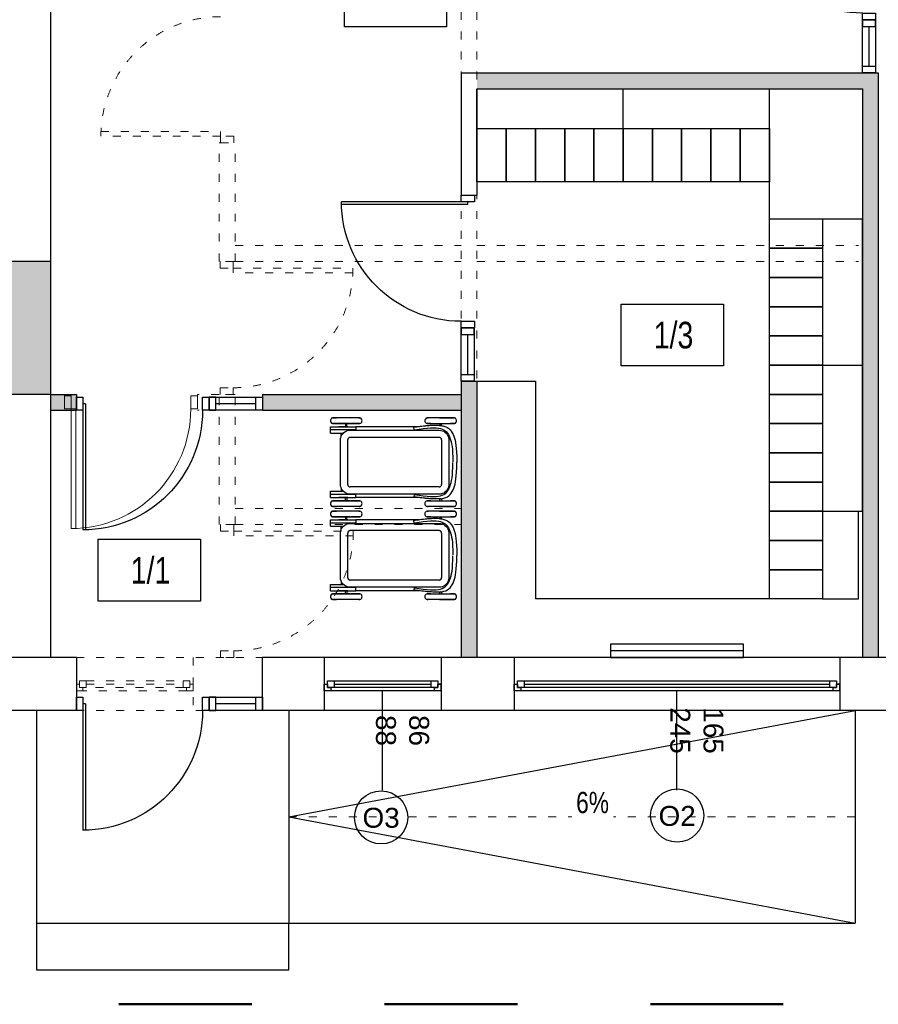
# Model space of a CAD drawing. Header units: millimetres. Extents: x 3698380 to 4312681, y 939872 to 1104488.
# Tile 28 of 93: x 3970644 to 3977105, y 969465 to 976876. Entities that reach past the tile are written whole.
import ezdxf
from ezdxf.enums import TextEntityAlignment as Align

# ---------------------------------------------------------------- set-up
doc = ezdxf.new("R2010")
doc.units = ezdxf.units.MM
doc.header["$LTSCALE"] = 10
doc.linetypes.add('1', pattern=[2, 1, -1])
doc.linetypes.add('ACAD_ISO03W100', pattern=[30, 12, -18])
doc.layers.add('0 20 cienka', color=8, linetype='Continuous', lineweight=20)
doc.layers.add('HVAC_zakres_opracowania', color=1, linetype='1', lineweight=50)
for name, color, linetype in [('_wytyczne ele', 6, 'Continuous'), ('A_bloki', 252, 'Continuous'), ('A_kreskowanie', 8, 'Continuous'), ('A_opis', 6, 'Continuous'), ('A_opis_pom', 3, 'Continuous'), ('A_sc_istn', 252, 'Continuous'), ('A_sc_proj', 2, 'Continuous'), ('A_stolarka', 252, 'Continuous'), ('A_wymiary', 1, 'Continuous')]:
    doc.layers.add(name, color=color, linetype=linetype)
doc.styles.get("Standard").update_dxf_attribs({"font": 'arial.ttf'})
doc.styles.add('Strzałki', font='ic-isocp.shx', dxfattribs={"width": 0.8})
doc.linetypes.add('TRACKS', pattern='A,0.15,[130,ltypeshp.shx,S=0.25,R=0,X=0,Y=0],0.15', length=0.3)

# ---------------------------------------------------------------- blocks, each defined once
blk = doc.blocks.new('*U462')
at = {"color": 252}
for p, q in [((-95, 20), (-100, 20)), ((-100, 15), (-97.5, 15)), ((-97.5, 15), (-97.5, 17.5)), ((-97.5, 17.5), (-95, 17.5)), ((-92.5, 17.5), (-97.5, 17.5)), ((-97.5, 17.5), (-97.5, 12.5)), ((-95, 17.5), (-95, 20)), ((140, 20), (-95, 20)), ((-92.5, 12.5), (-92.5, 17.5)), ((137.5, 17.5), (-92.5, 17.5)), ((-92.5, 15), (137.5, 15)), ((142.5, 17.5), (137.5, 17.5)), ((137.5, 17.5), (137.5, 12.5)), ((145, 20), (140, 20)), ((140, 20), (140, 17.5)), ((140, 17.5), (142.5, 17.5)), ((142.5, 17.5), (142.5, 15)), ((142.5, 12.5), (142.5, 17.5)), ((142.5, 15), (145, 15)), ((-97.5, 12.5), (-92.5, 12.5)), ((-92.5, 12.5), (137.5, 12.5)), ((-92.5, 12.5), (137.5, 12.5)), ((137.5, 12.5), (142.5, 12.5))]:
    blk.add_line(p, q, dxfattribs=at)
for points in [[(-100, 20), (-100, 15), (-97.5, 15)], [(145, 20), (145, 14.99), (142.5, 15)]]:
    blk.add_lwpolyline(points, dxfattribs=at)
blk = doc.blocks.new('*U338')
at = {"color": 252}
blk.add_lwpolyline([(75, 0), (0, 0)], dxfattribs=at)
for tag, p in [('S', (30, 5)), ('H', (30, -20))]:
    blk.add_attdef(tag, text='', height=15, dxfattribs=at).set_placement(p, align=Align.CENTER)
blk = doc.blocks.new('*U463')
at = {"color": 252}
for p, q in [((-16.5, 20), (-21.5, 20)), ((-21.5, 15), (-19, 15)), ((-19, 15), (-19, 17.5)), ((-19, 17.5), (-16.5, 17.5)), ((-14, 17.5), (-19, 17.5)), ((-19, 17.5), (-19, 12.5)), ((-16.5, 17.5), (-16.5, 20)), ((61.5, 20), (-16.5, 20)), ((-14, 12.5), (-14, 17.5)), ((59, 17.5), (-14, 17.5)), ((-14, 15), (59, 15)), ((64, 17.5), (59, 17.5)), ((59, 17.5), (59, 12.5)), ((66.5, 20), (61.5, 20)), ((61.5, 20), (61.5, 17.5)), ((61.5, 17.5), (64, 17.5)), ((64, 17.5), (64, 15)), ((64, 12.5), (64, 17.5)), ((64, 15), (66.5, 15)), ((-19, 12.5), (-14, 12.5)), ((-14, 12.5), (59, 12.5)), ((-14, 12.5), (59, 12.5)), ((59, 12.5), (64, 12.5))]:
    blk.add_line(p, q, dxfattribs=at)
for points in [[(-21.5, 20), (-21.5, 15), (-19, 15)], [(66.5, 20), (66.5, 15), (64, 15)]]:
    blk.add_lwpolyline(points, dxfattribs=at)
blk = doc.blocks.new('*U469')
at = {"color": 252}
for points in [[(35, 900), (35, 0), (0, 0), (0, 900)], [(-50, -100), (0, -100), (0, 0), (-50, 0)], [(950, 0), (950, -100), (900, -100), (900, 0)]]:
    blk.add_lwpolyline(points, close=True, dxfattribs=at)
blk.add_arc((0, 0), 900, 0, 90, dxfattribs=at)
blk = doc.blocks.new('jndf')
at = {"layer": 'A_stolarka', "ltscale": 2}
for p, q in [((6685.7, -1555593.7), (6685.7, -1556543.7)), ((6685.7, -1555593.7), (6705.7, -1555593.7)), ((6705.7, -1555593.7), (6705.7, -1556543.7))]:
    blk.add_line(p, q, dxfattribs=at)
for points in [[(5755.7, -1555643.7), (5805.7, -1555643.7), (5805.7, -1555543.7), (5755.7, -1555543.7)], [(6705.7, -1555643.7), (6755.7, -1555643.7), (6755.7, -1555543.7), (6705.7, -1555543.7)]]:
    blk.add_lwpolyline(points, close=True, dxfattribs=at)
blk.add_arc((6705.7, -1555643.7), 900, 180, 270, dxfattribs=at)
blk = doc.blocks.new('WÓZEK DZIECIĘCY - WÓZEK DZIECIĘCY-1322588-0 PARTER')
at = {"layer": 'A_bloki'}
for p, q in [((-0.38, 0), (0, 0)), ((0.38, 0), (0, 0)), ((-33.27, -1.81), (-33.27, -2.16)), ((-33.27, -13.04), (-33.27, -1.81)), ((-33.27, -2.16), (-33.27, -2.53)), ((-33.27, -2.53), (-33.27, -2.91)), ((-33.27, -2.91), (-33.27, -3.31)), ((-33.27, -3.31), (-33.27, -3.72)), ((-33.27, -3.72), (-33.27, -4.15)), ((-33.27, -4.15), (-33.27, -4.59)), ((-33.27, -4.59), (-33.27, -5.04)), ((-33.27, -5.04), (-33.27, -5.5)), ((-33.27, -5.5), (-33.27, -5.97)), ((-33.27, -5.97), (-33.27, -6.45)), ((-33.27, -6.45), (-33.27, -6.94)), ((-33.27, -6.94), (-33.27, -7.44)), ((-28.98, -1.81), (-28.98, -4.77)), ((-28.98, -2.03), (-28.98, -1.81)), ((-28.98, -2.39), (-28.98, -2.03)), ((-28.98, -2.77), (-28.98, -2.39)), ((-28.98, -3.16), (-28.98, -2.77)), ((-28.98, -3.57), (-28.98, -3.16)), ((-28.98, -3.99), (-28.98, -3.57)), ((-28.98, -4.43), (-28.98, -3.99)), ((-28.98, -4.87), (-28.98, -4.43)), ((-28.98, -5.33), (-28.98, -4.87)), ((-28.98, -5.8), (-28.98, -5.33)), ((-28.98, -6.46), (-28.98, -5.6)), ((-28.98, -6.28), (-28.98, -5.8)), ((-28.98, -6.76), (-28.98, -6.28)), ((-28.98, -7.26), (-28.98, -6.76)), ((-28.98, -7.76), (-28.98, -7.26)), ((-28.98, -18.56), (-28.98, -7.35)), ((-21.8, -7.98), (-20.88, -7.24)), ((-20.88, -7.24), (-19.86, -6.66)), ((-19.86, -6.66), (-18.76, -6.25)), ((-18.76, -6.25), (-16.81, -5.99)), ((-16.81, -5.99), (0, -5.99)), ((0, -5.99), (16.81, -5.99)), ((16.81, -5.99), (18.76, -6.25)), ((18.76, -6.25), (19.86, -6.66)), ((19.86, -6.66), (20.88, -7.24)), ((20.88, -7.24), (21.8, -7.98)), ((28.98, -1.81), (28.98, -4.77)), ((28.98, -2.03), (28.98, -1.81)), ((28.98, -2.39), (28.98, -2.03)), ((28.98, -2.77), (28.98, -2.39)), ((28.98, -3.16), (28.98, -2.77)), ((28.98, -3.57), (28.98, -3.16)), ((28.98, -3.99), (28.98, -3.57)), ((28.98, -4.43), (28.98, -3.99)), ((28.98, -4.87), (28.98, -4.43)), ((28.98, -5.33), (28.98, -4.87)), ((28.98, -5.8), (28.98, -5.33)), ((28.98, -6.46), (28.98, -5.6)), ((28.98, -6.28), (28.98, -5.8)), ((28.98, -6.76), (28.98, -6.28)), ((28.98, -7.26), (28.98, -6.76)), ((28.98, -7.76), (28.98, -7.26)), ((28.98, -18.56), (28.98, -7.35)), ((33.27, -1.81), (33.27, -2.16)), ((33.27, -13.04), (33.27, -1.81)), ((33.27, -2.16), (33.27, -2.53)), ((33.27, -2.53), (33.27, -2.91)), ((33.27, -2.91), (33.27, -3.31)), ((33.27, -3.31), (33.27, -3.72)), ((33.27, -3.72), (33.27, -4.15)), ((33.27, -4.15), (33.27, -4.59)), ((33.27, -4.59), (33.27, -5.04)), ((33.27, -5.04), (33.27, -5.5)), ((33.27, -5.5), (33.27, -5.97)), ((33.27, -5.97), (33.27, -6.45)), ((33.27, -6.45), (33.27, -6.94)), ((33.27, -6.94), (33.27, -7.44)), ((-33.27, -7.44), (-33.27, -7.95)), ((-33.27, -7.95), (-33.27, -8.46)), ((-33.27, -8.46), (-33.27, -8.98)), ((-33.27, -8.98), (-33.27, -9.51)), ((-33.27, -9.51), (-33.27, -10.04)), ((-33.27, -10.04), (-33.27, -10.57)), ((-33.27, -10.57), (-33.27, -11.1)), ((-33.27, -11.1), (-33.27, -11.64)), ((-33.27, -11.64), (-33.27, -12.17)), ((-33.27, -12.17), (-33.27, -12.71)), ((-33.27, -12.71), (-33.27, -13.24)), ((-33.27, -13.24), (-33.27, -13.78)), ((-33.27, -13.78), (-33.27, -14.31)), ((-33.27, -14.31), (-33.27, -14.84)), ((-28.98, -8.28), (-28.98, -7.76)), ((-28.98, -8.79), (-28.98, -8.28)), ((-28.98, -9.31), (-28.98, -8.79)), ((-28.98, -9.84), (-28.98, -9.31)), ((-28.98, -10.37), (-28.98, -9.84)), ((-28.98, -10.91), (-28.98, -10.37)), ((-28.98, -11.44), (-28.98, -10.91)), ((-28.98, -11.98), (-28.98, -11.44)), ((-28.98, -12.51), (-28.98, -11.98)), ((-28.98, -13.05), (-28.98, -12.51)), ((-28.98, -13.58), (-28.98, -13.05)), ((-28.98, -14.11), (-28.98, -13.58)), ((-28.98, -14.64), (-28.98, -14.11)), ((-28.98, -15.17), (-28.98, -14.64)), ((-27.43, -11.45), (-28.76, -11.45)), ((-28.76, -12.64), (-27.57, -12.64)), ((-24.06, -13.23), (-23.96, -12.06)), ((-24.06, -43.6), (-24.06, -13.23)), ((-23.96, -12.06), (-23.68, -10.92)), ((-23.68, -10.92), (-23.22, -9.84)), ((-23.22, -9.84), (-22.58, -8.85)), ((-22.58, -8.85), (-21.8, -7.98)), ((-18.59, -13.23), (-18.59, -80.23)), ((-16.81, -11.46), (0, -11.46)), ((0, -11.46), (16.81, -11.46)), ((18.59, -13.23), (18.59, -80.23)), ((21.8, -7.98), (22.58, -8.85)), ((22.58, -8.85), (23.22, -9.84)), ((23.22, -9.84), (23.68, -10.92)), ((23.68, -10.92), (23.96, -12.06)), ((23.96, -12.06), (24.06, -13.23)), ((24.06, -13.23), (24.06, -43.6)), ((27.43, -11.45), (28.76, -11.45)), ((28.76, -12.64), (27.57, -12.64)), ((28.98, -8.28), (28.98, -7.76)), ((28.98, -8.79), (28.98, -8.28)), ((28.98, -9.31), (28.98, -8.79)), ((28.98, -9.84), (28.98, -9.31)), ((28.98, -10.37), (28.98, -9.84)), ((28.98, -10.91), (28.98, -10.37)), ((28.98, -11.44), (28.98, -10.91)), ((28.98, -11.98), (28.98, -11.44)), ((28.98, -12.51), (28.98, -11.98)), ((28.98, -13.05), (28.98, -12.51)), ((28.98, -13.58), (28.98, -13.05)), ((28.98, -14.11), (28.98, -13.58)), ((28.98, -14.64), (28.98, -14.11)), ((28.98, -15.17), (28.98, -14.64)), ((33.27, -7.44), (33.27, -7.95)), ((33.27, -7.95), (33.27, -8.46)), ((33.27, -8.46), (33.27, -8.98)), ((33.27, -8.98), (33.27, -9.51)), ((33.27, -9.51), (33.27, -10.04)), ((33.27, -10.04), (33.27, -10.57)), ((33.27, -10.57), (33.27, -11.1)), ((33.27, -11.1), (33.27, -11.64)), ((33.27, -11.64), (33.27, -12.17)), ((33.27, -12.17), (33.27, -12.71)), ((33.27, -12.71), (33.27, -13.24)), ((33.27, -13.24), (33.27, -13.78)), ((33.27, -13.78), (33.27, -14.31)), ((33.27, -14.31), (33.27, -14.84)), ((-33.27, -14.84), (-33.27, -15.36)), ((-33.27, -15.36), (-33.27, -15.88)), ((-33.27, -15.88), (-33.27, -16.39)), ((-33.27, -15.89), (-33.27, -20.92)), ((-33.27, -16.39), (-33.27, -16.89)), ((-33.27, -16.89), (-33.27, -17.39)), ((-33.27, -17.39), (-33.27, -17.88)), ((-33.27, -17.88), (-33.27, -18.36)), ((-33.27, -18.36), (-33.27, -18.83)), ((-33.27, -18.83), (-33.27, -19.29)), ((-33.27, -19.29), (-33.27, -19.73)), ((-33.27, -19.73), (-33.27, -20.17)), ((-33.27, -20.17), (-33.27, -20.59)), ((-33.27, -20.59), (-33.27, -21)), ((-33.27, -21), (-33.27, -21.39)), ((-33.27, -21.39), (-33.27, -21.77)), ((-33.27, -22.36), (-33.27, -21.62)), ((-33.27, -21.77), (-33.27, -22.14)), ((-33.27, -22.14), (-33.27, -22.36)), ((-28.98, -15.69), (-28.98, -15.17)), ((-28.98, -16.2), (-28.98, -15.69)), ((-28.98, -16.71), (-28.98, -16.2)), ((-28.98, -17.21), (-28.98, -16.71)), ((-28.98, -17.7), (-28.98, -17.21)), ((-28.98, -18.18), (-28.98, -17.7)), ((-28.98, -18.66), (-28.98, -18.18)), ((-28.98, -19.12), (-28.98, -18.66)), ((-28.98, -19.57), (-28.98, -19.12)), ((-28.98, -19.39), (-28.98, -22.36)), ((-28.98, -20.01), (-28.98, -19.57)), ((-28.98, -20.44), (-28.98, -20.01)), ((-28.98, -20.85), (-28.98, -20.44)), ((-28.98, -21.25), (-28.98, -20.85)), ((-28.98, -21.64), (-28.98, -21.25)), ((-28.98, -22.01), (-28.98, -21.64)), ((-28.98, -22.36), (-28.98, -22.01)), ((28.98, -15.69), (28.98, -15.17)), ((28.98, -16.2), (28.98, -15.69)), ((28.98, -16.71), (28.98, -16.2)), ((28.98, -17.21), (28.98, -16.71)), ((28.98, -17.7), (28.98, -17.21)), ((28.98, -18.18), (28.98, -17.7)), ((28.98, -18.66), (28.98, -18.18)), ((28.98, -19.12), (28.98, -18.66)), ((28.98, -19.57), (28.98, -19.12)), ((28.98, -19.39), (28.98, -22.36)), ((28.98, -20.01), (28.98, -19.57)), ((28.98, -20.44), (28.98, -20.01)), ((28.98, -20.85), (28.98, -20.44)), ((28.98, -21.25), (28.98, -20.85)), ((28.98, -21.64), (28.98, -21.25)), ((28.98, -22.01), (28.98, -21.64)), ((28.98, -22.36), (28.98, -22.01)), ((33.27, -14.84), (33.27, -15.36)), ((33.27, -15.36), (33.27, -15.88)), ((33.27, -15.88), (33.27, -16.39)), ((33.27, -15.89), (33.27, -20.92)), ((33.27, -16.39), (33.27, -16.89)), ((33.27, -16.89), (33.27, -17.39)), ((33.27, -17.39), (33.27, -17.88)), ((33.27, -17.88), (33.27, -18.36)), ((33.27, -18.36), (33.27, -18.83)), ((33.27, -18.83), (33.27, -19.29)), ((33.27, -19.29), (33.27, -19.73)), ((33.27, -19.73), (33.27, -20.17)), ((33.27, -20.17), (33.27, -20.59)), ((33.27, -20.59), (33.27, -21)), ((33.27, -21), (33.27, -21.39)), ((33.27, -21.39), (33.27, -21.77)), ((33.27, -22.36), (33.27, -21.62)), ((33.27, -21.77), (33.27, -22.14)), ((33.27, -22.14), (33.27, -22.36)), ((-26.68, -28.03), (-26.68, -75.92)), ((26.68, -28.03), (26.68, -75.92)), ((-24.06, -31.98), (-26.68, -32.38)), ((24.06, -31.98), (26.68, -32.38)), ((-24.06, -80.23), (-24.06, -43.6)), ((24.06, -43.6), (24.06, -80.23)), ((-33.27, -72.89), (-33.27, -73.24)), ((-33.27, -73.63), (-33.27, -72.89)), ((-33.27, -73.24), (-33.27, -73.61)), ((-33.27, -73.61), (-33.27, -74)), ((-33.27, -74), (-33.27, -74.4)), ((-28.98, -72.89), (-28.98, -79.36)), ((-28.98, -73.11), (-28.98, -72.89)), ((-28.98, -73.47), (-28.98, -73.11)), ((-28.98, -73.85), (-28.98, -73.47)), ((-28.98, -74.25), (-28.98, -73.85)), ((28.98, -72.89), (28.98, -79.36)), ((28.98, -73.11), (28.98, -72.89)), ((28.98, -73.47), (28.98, -73.11)), ((28.98, -73.85), (28.98, -73.47)), ((28.98, -74.25), (28.98, -73.85)), ((33.27, -72.89), (33.27, -73.24)), ((33.27, -73.63), (33.27, -72.89)), ((33.27, -73.24), (33.27, -73.61)), ((33.27, -73.61), (33.27, -74)), ((33.27, -74), (33.27, -74.4)), ((-33.27, -74.33), (-33.27, -87.9)), ((-33.27, -74.4), (-33.27, -74.81)), ((-33.27, -74.81), (-33.27, -75.24)), ((-33.27, -75.24), (-33.27, -75.68)), ((-33.27, -75.68), (-33.27, -76.13)), ((-33.27, -76.13), (-33.27, -76.59)), ((-33.27, -76.59), (-33.27, -77.06)), ((-33.27, -77.06), (-33.27, -77.55)), ((-33.27, -77.55), (-33.27, -78.04)), ((-33.27, -78.04), (-33.27, -78.54)), ((-33.27, -78.54), (-33.27, -79.05)), ((-33.27, -79.05), (-33.27, -79.56)), ((-33.27, -79.56), (-33.27, -80.08)), ((-33.27, -80.08), (-33.27, -80.6)), ((-33.27, -80.6), (-33.27, -81.13)), ((-33.27, -81.13), (-33.27, -81.66)), ((-28.98, -74.66), (-28.98, -74.25)), ((-28.98, -75.08), (-28.98, -74.66)), ((-28.98, -75.51), (-28.98, -75.08)), ((-28.98, -75.96), (-28.98, -75.51)), ((-28.98, -76.42), (-28.98, -75.96)), ((-28.98, -76.89), (-28.98, -76.42)), ((-28.98, -77.37), (-28.98, -76.89)), ((-28.98, -77.86), (-28.98, -77.37)), ((-28.98, -78.35), (-28.98, -77.86)), ((-28.98, -78.86), (-28.98, -78.35)), ((-28.98, -79.37), (-28.98, -78.86)), ((-28.98, -79.89), (-28.98, -79.37)), ((-28.98, -80.41), (-28.98, -79.89)), ((-28.98, -80.29), (-28.98, -93.44)), ((-28.98, -80.94), (-28.98, -80.41)), ((-28.98, -81.47), (-28.98, -80.94)), ((-28.98, -82), (-28.98, -81.47)), ((-26.68, -75.92), (-24.32, -75.92)), ((-26.68, -81.85), (-26.68, -75.92)), ((-24.32, -75.92), (-24.32, -95.08)), ((-23.79, -82.19), (-24.06, -80.23)), ((24.06, -80.23), (23.79, -82.19)), ((24.32, -75.92), (24.32, -95.08)), ((26.68, -75.92), (24.32, -75.92)), ((26.68, -81.85), (26.68, -75.92)), ((28.98, -74.66), (28.98, -74.25)), ((28.98, -75.08), (28.98, -74.66)), ((28.98, -75.51), (28.98, -75.08)), ((28.98, -75.96), (28.98, -75.51)), ((28.98, -76.42), (28.98, -75.96)), ((28.98, -76.89), (28.98, -76.42)), ((28.98, -77.37), (28.98, -76.89)), ((28.98, -77.86), (28.98, -77.37)), ((28.98, -78.35), (28.98, -77.86)), ((28.98, -78.86), (28.98, -78.35)), ((28.98, -79.37), (28.98, -78.86)), ((28.98, -79.89), (28.98, -79.37)), ((28.98, -80.41), (28.98, -79.89)), ((28.98, -80.29), (28.98, -93.44)), ((28.98, -80.94), (28.98, -80.41)), ((28.98, -81.47), (28.98, -80.94)), ((28.98, -82), (28.98, -81.47)), ((33.27, -74.33), (33.27, -87.9)), ((33.27, -74.4), (33.27, -74.81)), ((33.27, -74.81), (33.27, -75.24)), ((33.27, -75.24), (33.27, -75.68)), ((33.27, -75.68), (33.27, -76.13)), ((33.27, -76.13), (33.27, -76.59)), ((33.27, -76.59), (33.27, -77.06)), ((33.27, -77.06), (33.27, -77.55)), ((33.27, -77.55), (33.27, -78.04)), ((33.27, -78.04), (33.27, -78.54)), ((33.27, -78.54), (33.27, -79.05)), ((33.27, -79.05), (33.27, -79.56)), ((33.27, -79.56), (33.27, -80.08)), ((33.27, -80.08), (33.27, -80.6)), ((33.27, -80.6), (33.27, -81.13)), ((33.27, -81.13), (33.27, -81.66)), ((-33.27, -81.66), (-33.27, -82.2)), ((-33.27, -82.2), (-33.27, -82.73)), ((-33.27, -82.73), (-33.27, -83.27)), ((-33.27, -83.27), (-33.27, -83.81)), ((-33.27, -83.81), (-33.27, -84.34)), ((-33.27, -84.34), (-33.27, -84.88)), ((-33.27, -84.88), (-33.27, -85.41)), ((-33.27, -85.41), (-33.27, -85.93)), ((-33.27, -85.93), (-33.27, -86.46)), ((-33.27, -86.46), (-33.27, -86.97)), ((-33.27, -86.97), (-33.27, -87.48)), ((-33.27, -87.48), (-33.27, -87.99)), ((-33.27, -87.99), (-33.27, -88.48)), ((-33.27, -88.48), (-33.27, -88.97)), ((-33.27, -88.79), (-33.27, -89.65)), ((-28.98, -82.54), (-28.98, -82)), ((-28.98, -83.07), (-28.98, -82.54)), ((-28.98, -83.61), (-28.98, -83.07)), ((-28.98, -84.15), (-28.98, -83.61)), ((-28.98, -84.68), (-28.98, -84.15)), ((-28.98, -85.21), (-28.98, -84.68)), ((-28.98, -85.74), (-28.98, -85.21)), ((-28.98, -86.26), (-28.98, -85.74)), ((-28.98, -86.78), (-28.98, -86.26)), ((-28.98, -87.3), (-28.98, -86.78)), ((-28.98, -87.8), (-28.98, -87.3)), ((-28.98, -88.3), (-28.98, -87.8)), ((-28.98, -88.79), (-28.98, -88.3)), ((-28.98, -89.28), (-28.98, -88.79)), ((-26.68, -82.6), (-28.76, -82.6)), ((-28.76, -83.79), (-26.68, -83.79)), ((-26.68, -83.44), (-26.68, -81.85)), ((-26.68, -81.85), (-26.68, -83.44)), ((-26.68, -86.33), (-26.68, -83.14)), ((-26.68, -84.81), (-26.68, -83.44)), ((-26.68, -83.44), (-26.68, -84.81)), ((-26.68, -85.9), (-26.68, -84.81)), ((-26.68, -84.81), (-26.68, -85.9)), ((-26.68, -86.71), (-26.68, -85.9)), ((-26.68, -85.9), (-26.68, -86.71)), ((-26.68, -88.42), (-26.68, -86.33)), ((-26.68, -87.33), (-26.68, -86.71)), ((-26.68, -86.71), (-26.68, -87.33)), ((-26.68, -87.86), (-26.68, -87.33)), ((-26.68, -87.33), (-26.68, -87.86)), ((-26.68, -95.08), (-26.68, -87.86)), ((-26.68, -87.86), (-26.68, -88.33)), ((-26.68, -88.77), (-26.68, -88.33)), ((-26.68, -88.33), (-26.68, -88.77)), ((-23.38, -83.29), (-23.79, -82.19)), ((-22.8, -84.31), (-23.38, -83.29)), ((-22.07, -85.23), (-22.8, -84.31)), ((-21.19, -86.01), (-22.07, -85.23)), ((-21.94, -95.08), (-21.94, -85.34)), ((-19.67, -86.89), (-21.94, -86.89)), ((-20.2, -86.64), (-21.19, -86.01)), ((-19.12, -87.1), (-20.2, -86.64)), ((-17.98, -87.39), (-19.12, -87.1)), ((-16.81, -87.48), (-17.98, -87.39)), ((0, -82.01), (-16.81, -82.01)), ((0, -87.48), (-16.81, -87.48)), ((16.81, -82.01), (0, -82.01)), ((16.81, -87.48), (0, -87.48)), ((17.98, -87.39), (16.81, -87.48)), ((19.12, -87.1), (17.98, -87.39)), ((20.2, -86.64), (19.12, -87.1)), ((19.67, -86.89), (21.94, -86.89)), ((21.19, -86.01), (20.2, -86.64)), ((22.07, -85.23), (21.19, -86.01)), ((21.94, -95.08), (21.94, -85.34)), ((22.8, -84.31), (22.07, -85.23)), ((23.38, -83.29), (22.8, -84.31)), ((23.79, -82.19), (23.38, -83.29)), ((26.68, -83.44), (26.68, -81.85)), ((26.68, -81.85), (26.68, -83.44)), ((26.68, -82.6), (28.76, -82.6)), ((26.68, -86.33), (26.68, -83.14)), ((26.68, -84.81), (26.68, -83.44)), ((26.68, -83.44), (26.68, -84.81)), ((28.76, -83.79), (26.68, -83.79)), ((26.68, -85.9), (26.68, -84.81)), ((26.68, -84.81), (26.68, -85.9)), ((26.68, -86.71), (26.68, -85.9)), ((26.68, -85.9), (26.68, -86.71)), ((26.68, -88.42), (26.68, -86.33)), ((26.68, -87.33), (26.68, -86.71)), ((26.68, -86.71), (26.68, -87.33)), ((26.68, -95.08), (26.68, -87.33)), ((26.68, -87.33), (26.68, -87.86)), ((26.68, -88.33), (26.68, -87.86)), ((26.68, -87.86), (26.68, -88.33)), ((26.68, -88.77), (26.68, -88.33)), ((26.68, -88.33), (26.68, -88.77)), ((28.98, -82.54), (28.98, -82)), ((28.98, -83.07), (28.98, -82.54)), ((28.98, -83.61), (28.98, -83.07)), ((28.98, -84.15), (28.98, -83.61)), ((28.98, -84.68), (28.98, -84.15)), ((28.98, -85.21), (28.98, -84.68)), ((28.98, -85.74), (28.98, -85.21)), ((28.98, -86.26), (28.98, -85.74)), ((28.98, -86.78), (28.98, -86.26)), ((28.98, -87.3), (28.98, -86.78)), ((28.98, -87.8), (28.98, -87.3)), ((28.98, -88.3), (28.98, -87.8)), ((28.98, -88.79), (28.98, -88.3)), ((28.98, -89.28), (28.98, -88.79)), ((33.27, -81.66), (33.27, -82.2)), ((33.27, -82.2), (33.27, -82.73)), ((33.27, -82.73), (33.27, -83.27)), ((33.27, -83.27), (33.27, -83.81)), ((33.27, -83.81), (33.27, -84.34)), ((33.27, -84.34), (33.27, -84.88)), ((33.27, -84.88), (33.27, -85.41)), ((33.27, -85.41), (33.27, -85.93)), ((33.27, -85.93), (33.27, -86.46)), ((33.27, -86.46), (33.27, -86.97)), ((33.27, -86.97), (33.27, -87.48)), ((33.27, -87.48), (33.27, -87.99)), ((33.27, -87.99), (33.27, -88.48)), ((33.27, -88.48), (33.27, -88.97)), ((-33.27, -88.97), (-33.27, -89.45)), ((-33.27, -89.45), (-33.27, -89.92)), ((-33.27, -89.92), (-33.27, -90.38)), ((-33.27, -90.38), (-33.27, -90.82)), ((-33.27, -93.44), (-33.27, -90.47)), ((-33.27, -90.82), (-33.27, -91.26)), ((-33.27, -91.26), (-33.27, -91.68)), ((-33.27, -91.68), (-33.27, -92.08)), ((-33.27, -92.08), (-33.27, -92.48)), ((-33.27, -92.48), (-33.27, -92.85)), ((-33.27, -92.85), (-33.27, -93.22)), ((-33.27, -93.22), (-33.27, -93.44)), ((-28.98, -89.75), (-28.98, -89.28)), ((-28.98, -90.21), (-28.98, -89.75)), ((-28.98, -90.66), (-28.98, -90.21)), ((-28.98, -91.1), (-28.98, -90.66)), ((-28.98, -91.52), (-28.98, -91.1)), ((-28.98, -91.94), (-28.98, -91.52)), ((-28.98, -92.33), (-28.98, -91.94)), ((-28.98, -92.72), (-28.98, -92.33)), ((-28.98, -93.08), (-28.98, -92.72)), ((-28.98, -93.44), (-28.98, -93.08)), ((-21.94, -95.08), (-26.68, -95.08)), ((26.68, -95.08), (21.94, -95.08)), ((28.98, -89.75), (28.98, -89.28)), ((28.98, -90.21), (28.98, -89.75)), ((28.98, -90.66), (28.98, -90.21)), ((28.98, -91.1), (28.98, -90.66)), ((28.98, -91.52), (28.98, -91.1)), ((28.98, -91.94), (28.98, -91.52)), ((28.98, -92.33), (28.98, -91.94)), ((28.98, -92.72), (28.98, -92.33)), ((28.98, -93.08), (28.98, -92.72)), ((28.98, -93.44), (28.98, -93.08)), ((33.27, -88.97), (33.27, -89.45)), ((33.27, -89.45), (33.27, -89.92)), ((33.27, -89.92), (33.27, -90.38)), ((33.27, -90.38), (33.27, -90.82)), ((33.27, -93.44), (33.27, -90.47)), ((33.27, -90.82), (33.27, -91.26)), ((33.27, -91.26), (33.27, -91.68)), ((33.27, -91.68), (33.27, -92.08)), ((33.27, -92.08), (33.27, -92.48)), ((33.27, -92.48), (33.27, -92.85)), ((33.27, -92.85), (33.27, -93.22)), ((33.27, -93.22), (33.27, -93.44))]:
    blk.add_line(p, q, dxfattribs=at)
for centre, start, end in [((-16.81, -13.23), 90, 180), ((-16.81, -13.23), 166.49033, 180), ((-16.81, -13.23), 152.49106, 162.50894), ((-16.81, -13.23), 121.49033, 148.50967), ((-16.81, -13.23), 107.49106, 117.50894), ((-16.81, -13.23), 90, 103.50967), ((16.81, -13.23), 0, 90), ((16.81, -13.23), 76.49033, 90), ((16.81, -13.23), 62.49106, 72.50894), ((16.81, -13.23), 31.49033, 58.50967), ((16.81, -13.23), 17.49106, 27.50894), ((16.81, -13.23), 0, 13.50967), ((-16.81, -80.23), 180, 270), ((-16.81, -80.23), 180, 193.50967), ((-16.81, -80.23), 197.49106, 207.50894), ((-16.81, -80.23), 211.49033, 238.50967), ((16.81, -80.23), 270, 0), ((16.81, -80.23), 301.49033, 328.50967), ((16.81, -80.23), 332.49106, 342.50894), ((16.81, -80.23), 346.49033, 0), ((-16.81, -80.23), 242.49106, 252.50894), ((-16.81, -80.23), 256.49033, 270), ((16.81, -80.23), 270, 283.50967), ((16.81, -80.23), 287.49106, 297.50894)]:
    blk.add_arc(centre, 1.78, start, end, dxfattribs=at)
for centre, ratio, start_param, end_param in [((-31.13, -1.81), 0.767481, 6.227865, 9.473408), ((31.13, -1.81), 0.767481, 6.227866, 9.480099), ((-31.13, -22.36), 0.764604, 3.086272, 6.338507), ((31.13, -22.36), 0.764604, 3.092909, 6.338506), ((-31.13, -72.89), 0.764604, 6.227865, 9.480099), ((31.13, -72.89), 0.764604, 6.227865, 9.480099), ((-31.13, -93.44), 0.767481, 3.086272, 6.338508), ((31.13, -93.44), 0.767481, 3.092965, 6.338506)]:
    blk.add_ellipse(centre, major_axis=(2.14, 0), ratio=ratio, start_param=start_param, end_param=end_param, dxfattribs=at)
for points, knots in [([(-27.62, -13.24), (-27.53, -11.89), (-26.64, -6.13), (-21.06, -1.88), (-11.2, 0), (-0.38, 0)], [-0.5602568, -0.5602568, -0.5602568, -0.5602568, -0.4944523, -0.2348886, 0, 0, 0, 0]), ([(27.6, -13.24), (27.53, -11.89), (26.64, -6.13), (21.06, -1.88), (11.2, 0), (0.38, 0)], [-0.5602568, -0.5602568, -0.5602568, -0.5602568, -0.4944523, -0.2348886, 0, 0, 0, 0]), ([(-24.39, -32.03), (-24.39, -32.01), (-24.39, -31.99), (-24.4, -31.98), (-26.02, -21.92), (-26.7, -10.25), (-19.71, -4.79), (-10.46, -2.97), (-0.3, -2.97)], [0.036693, 0.036693, 0.036693, 0.036693, 0.0371187, 0.0371187, 0.0371187, 0.2905198, 0.5500836, 0.7849722, 0.7849722, 0.7849722, 0.7849722]), ([(24.39, -32.03), (24.39, -32.01), (24.39, -31.99), (24.4, -31.98), (26.02, -21.92), (26.7, -10.25), (19.71, -4.79), (10.46, -2.97), (0.3, -2.97)], [0.036693, 0.036693, 0.036693, 0.036693, 0.0371187, 0.0371187, 0.0371187, 0.2905198, 0.5500836, 0.7849722, 0.7849722, 0.7849722, 0.7849722]), ([(-27.51, -12.02), (-27.57, -12.8), (-27.62, -13.79), (-27.65, -14.77), (-27.67, -15.9)], [0, 0, 0, 0, 0.125, 0.1562584, 0.1562584, 0.1562584, 0.1562584]), ([(27.51, -12.02), (27.59, -12.8), (27.62, -13.79), (27.65, -14.77), (27.67, -15.9)], [0, 0, 0, 0, 0.125, 0.1562584, 0.1562584, 0.1562584, 0.1562584]), ([(-27.67, -15.9), (-27.67, -16.18), (-27.67, -17.26), (-27.6, -18.73), (-27.49, -20.31), (-27.4, -21.5), (-27.3, -22.69), (-27.14, -24.29), (-26.82, -27.08), (-26.51, -29.46), (-26.06, -32.28)], [0.2051655, 0.2051655, 0.2051655, 0.2051655, 0.25, 0.375, 0.4375, 0.5, 0.5625, 0.625, 0.75, 1, 1, 1, 1]), ([(27.67, -15.9), (27.67, -16.18), (27.67, -17.26), (27.6, -18.73), (27.49, -20.31), (27.4, -21.5), (27.3, -22.69), (27.14, -24.29), (26.82, -27.08), (26.51, -29.46), (26.06, -32.28)], [0.2051655, 0.2051655, 0.2051655, 0.2051655, 0.25, 0.375, 0.4375, 0.5, 0.5625, 0.625, 0.75, 1, 1, 1, 1])]:
    blk.add_open_spline(points, degree=3, knots=knots, dxfattribs=at)
blk = doc.blocks.new('d')
at = {"layer": 'A_kreskowanie', "ltscale": 2}
h = blk.add_hatch(color=252, dxfattribs=at)
h.dxf.hatch_style = 1
h.paths.add_polyline_path([(3731432.76, 791007.02), (3731312.76, 791007.02), (3731312.76, 789647.02), (3731432.76, 789647.02)])
h.paths.add_polyline_path([(3732874.74, 789327.02), (3732874.74, 789347.02), (3731432.76, 789347.02), (3731432.76, 789227.02), (3732874.74, 789227.02)])
h.paths.add_polyline_path([(3732754.74, 789227.02), (3732634.74, 789227.02), (3732634.74, 789127.02), (3732754.74, 789127.02)])
h.paths.add_polyline_path([(3734281.53, 789347.02), (3733874.74, 789347.02), (3733874.74, 789227.02), (3734281.53, 789227.02)])
h.paths.add_polyline_path([(3734161.53, 791007.02), (3734041.53, 791007.02), (3734041.53, 790927.02), (3734041.53, 790357.02), (3734041.53, 789347.02), (3734161.53, 789347.02)])
h.paths.add_polyline_path([(3736381.9, 791007.02), (3736261.9, 791007.02), (3736261.9, 789347.02), (3735463.65, 789347.02), (3735314.74, 789347.02), (3735314.74, 789227.02), (3736381.9, 789227.02)])
h.paths.add_polyline_path([(3735583.65, 789227.02), (3735463.65, 789227.02), (3735463.65, 787727.02), (3735583.65, 787727.02)])
h.paths.add_polyline_path([(3732754.74, 788122.56), (3732634.74, 788122.56), (3732634.74, 787727.02), (3732754.74, 787727.02)])
h.paths.add_polyline_path([(3731432.76, 789527.02), (3731312.76, 789527.02), (3731312.76, 787727.02), (3731432.76, 787727.02)])
h.paths.add_polyline_path([(3730049.12, 787727.02), (3729235.08, 787727.02), (3729235.08, 787627.02), (3729285.08, 787627.02), (3729285.08, 787527.02, 0.0278424), (3729290.65, 787427.02), (3730049.12, 787427.02)])
h.paths.add_polyline_path([(3729285.08, 787527.02), (3729235.08, 787527.02), (3729235.08, 787427.02), (3729290.65, 787427.02, -0.0278424)], flags=17)
h.paths.add_polyline_path([(3729285.08, 787627.02), (3729235.08, 787627.02), (3729235.08, 787527.02), (3729285.08, 787527.02)], flags=17)
h.paths.add_polyline_path([(3729114.74, 784607.02), (3728714.74, 784607.02), (3728714.74, 783607.02), (3729114.74, 783607.02)])
h.paths.add_polyline_path([(3729220.66, 783607.02), (3729114.74, 783607.02), (3729114.74, 783487.02), (3729220.66, 783487.02)])
h.paths.add_polyline_path([(3729309.74, 783607.02), (3729220.66, 783607.02), (3729220.66, 783487.02), (3729309.74, 783487.02)])
h.paths.add_polyline_path([(3732204.74, 783607.02), (3730709.74, 783607.02), (3730709.74, 783487.02), (3732204.74, 783487.02)])
h.paths.add_polyline_path([(3732324.74, 783707.02), (3732204.74, 783707.02), (3732204.74, 781627.02), (3732324.74, 781627.02)])
h.paths.add_polyline_path([(3735344.74, 786027.02), (3735224.74, 786027.02), (3732324.74, 786027.02), (3732324.74, 785907.02), (3735224.74, 785907.02), (3735224.74, 781627.02), (3735344.74, 781627.02)])
h.paths.add_polyline_path([(3744114.74, 791127.02), (3735314.74, 791127.02), (3735314.74, 791007.02), (3744114.74, 791007.02)])
h.paths.add_polyline_path([(3740100.05, 791007.02), (3739980.05, 791007.02), (3739980.05, 787727.02), (3740100.05, 787727.02)])
h.paths.add_polyline_path([(3742214.74, 791007.02), (3742094.74, 791007.02), (3742094.74, 787727.02), (3742214.74, 787727.02)])
h.paths.add_polyline_path([(3727024.74, 793327.02), (3726904.74, 793327.02), (3726904.74, 789127.02), (3727024.74, 789127.02)])
at = {"layer": '0 20 cienka', "color": 252, "linetype": 'ACAD_ISO03W100', "ltscale": 0.5}
for p, q in [((3729309.74, 781627.02), (3730709.74, 781627.02)), ((3729334.74, 781452), (3729384.74, 781452)), ((3729334.74, 781402), (3729334.74, 781452)), ((3729384.74, 781452), (3730114.74, 781452)), ((3729384.74, 781452), (3729384.74, 781402)), ((3729384.74, 781452), (3730114.74, 781452)), ((3730114.74, 781402), (3730114.74, 781452)), ((3730114.74, 781452), (3730164.74, 781452)), ((3730164.74, 781452), (3730164.74, 781402)), ((3729309.74, 781427), (3729334.74, 781427)), ((3729359.74, 781377), (3729309.74, 781377)), ((3729334.74, 781427), (3729334.74, 781402)), ((3729334.74, 781402), (3729359.74, 781402)), ((3729384.74, 781402), (3729334.74, 781402)), ((3729359.74, 781402), (3729359.74, 781377)), ((3730139.74, 781377), (3729359.74, 781377)), ((3729384.74, 781427), (3730114.74, 781427)), ((3730114.74, 781402), (3729384.74, 781402)), ((3730164.74, 781402), (3730114.74, 781402)), ((3730139.74, 781377), (3730139.74, 781402)), ((3730139.74, 781402), (3730164.74, 781402)), ((3730189.74, 781377), (3730139.74, 781377)), ((3730164.74, 781402), (3730164.74, 781427)), ((3730164.74, 781427), (3730189.74, 781427)), ((3729309.74, 781227.02), (3730709.74, 781227.02)), ((3730909.74, 780427.02), (3735169.87, 780427.02))]:
    blk.add_line(p, q, dxfattribs=at)
for points in [[(3732204.74, 781627.02), (3732204.74, 787427.02)], [(3732324.74, 781627.02), (3732324.74, 787427.02)], [(3730384.74, 784607.02), (3730384.74, 785499.45)], [(3730384.74, 785499.45), (3730504.74, 785499.45)], [(3730504.74, 784607.02), (3730504.74, 785499.45)], [(3730504.74, 784727.02), (3732204.74, 784727.02)], [(3732324.74, 784727.02), (3735194.74, 784727.02)], [(3730504.74, 784607.02), (3730384.74, 784607.02)], [(3730504.74, 784607.02), (3732204.74, 784607.02)], [(3732324.74, 784607.02), (3735194.74, 784607.02)], [(3729220.66, 783607.02), (3729114.74, 783607.02)], [(3729220.66, 783607.02), (3729220.66, 783487.02)], [(3730384.74, 783607.02), (3730220.66, 783607.02)], [(3730220.66, 783607.02), (3730220.66, 783487.02)], [(3730384.74, 782627.02), (3730384.74, 783607.02)], [(3730504.74, 783607.02), (3730384.74, 783607.02)], [(3730504.74, 782627.02), (3730504.74, 783607.02)], [(3729220.66, 783487.02), (3729114.74, 783487.02)], [(3730384.74, 783487.02), (3730220.66, 783487.02)], [(3730504.74, 782747.02), (3732204.74, 782747.02)], [(3730504.74, 782627.02), (3730384.74, 782627.02)], [(3730504.74, 782627.02), (3732204.74, 782627.02)], [(3730189.74, 781627.02), (3730189.74, 781227.02)], [(3729309.74, 781377), (3729309.74, 781427), (3729334.74, 781427.02)], [(3730189.74, 781377), (3730189.74, 781427.02), (3730164.74, 781427)]]:
    blk.add_lwpolyline(points, dxfattribs=at)
for points in [[(3729494.74, 785584.45), (3730394.74, 785584.45), (3730394.74, 785549.45), (3729494.74, 785549.45)], [(3730494.74, 785499.45), (3730494.74, 785549.45), (3730394.74, 785549.45), (3730394.74, 785499.45)], [(3730391.08, 784607.02), (3730391.08, 784557.02), (3730491.08, 784557.02), (3730491.08, 784607.02)], [(3731391.08, 784522.02), (3730491.08, 784522.02), (3730491.08, 784557.02), (3731391.08, 784557.02)], [(3730491.08, 783607.02), (3730391.08, 783607.02), (3730391.08, 783657.02), (3730491.08, 783657.02)], [(3730393.99, 782627.02), (3730393.99, 782577.02), (3730493.99, 782577.02), (3730493.99, 782627.02)], [(3731393.99, 782542.02), (3730493.99, 782542.02), (3730493.99, 782577.02), (3731393.99, 782577.02)], [(3730493.99, 781627.02), (3730393.99, 781627.02), (3730393.99, 781677.02), (3730493.99, 781677.02)]]:
    blk.add_lwpolyline(points, close=True, dxfattribs=at)
for centre, start, end in [((3730394.74, 785549.45), 90, 180), ((3730491.08, 784557.02), 270, 0), ((3730493.99, 782577.02), 270, 0)]:
    blk.add_arc(centre, 900, start, end, dxfattribs=at)
at = {"layer": 'A_bloki', "color": 252, "linetype": 'Continuous'}
for p, q in [((3732324.74, 785607.02), (3732324.74, 785907.02)), ((3733424.74, 785607.02), (3733424.74, 785907.02)), ((3733424.74, 785607.02), (3733424.74, 785907.02)), ((3734524.74, 784846.58), (3734524.74, 785907.02)), ((3734924.74, 784927.02), (3735224.74, 784927.02)), ((3734924.74, 784927.02), (3735224.74, 784927.02)), ((3734924.74, 783827.02), (3735224.74, 783827.02)), ((3734924.74, 783827.02), (3735224.74, 783827.02)), ((3734924.74, 783827.02), (3735224.74, 783827.02)), ((3734924.74, 783827.02), (3735224.74, 783827.02)), ((3734924.74, 783827.02), (3735224.74, 783827.02)), ((3732324.74, 783707.02), (3732764.74, 783707.02)), ((3734924.74, 782727.02), (3735224.74, 782727.02)), ((3734924.74, 782727.02), (3735224.74, 782727.02)), ((3734924.74, 782727.02), (3735224.74, 782727.02)), ((3734524.74, 782067.02), (3732764.74, 782067.02)), ((3734924.74, 782067.02), (3735194.74, 782067.02))]:
    blk.add_line(p, q, dxfattribs=at)
for points in [[(3732324.74, 785207.02), (3732324.74, 785607.02), (3732544.74, 785607.02), (3732544.74, 785207.02)], [(3732544.74, 785207.02), (3732544.74, 785607.02), (3732764.74, 785607.02), (3732764.74, 785207.02)], [(3732764.74, 785207.02), (3732764.74, 785607.02), (3732984.74, 785607.02), (3732984.74, 785207.02)], [(3732984.74, 785207.02), (3732984.74, 785607.02), (3733204.74, 785607.02), (3733204.74, 785207.02)], [(3733204.74, 785207.02), (3733204.74, 785607.02), (3733424.74, 785607.02), (3733424.74, 785207.02)], [(3733424.74, 785207.02), (3733424.74, 785607.02), (3733644.74, 785607.02), (3733644.74, 785207.02)], [(3733644.74, 785207.02), (3733644.74, 785607.02), (3733864.74, 785607.02), (3733864.74, 785207.02)], [(3733864.74, 785207.02), (3733864.74, 785607.02), (3734084.74, 785607.02), (3734084.74, 785207.02)], [(3734084.74, 785207.02), (3734084.74, 785607.02), (3734304.74, 785607.02), (3734304.74, 785207.02)], [(3734304.74, 785207.02), (3734304.74, 785607.02), (3734524.74, 785607.02), (3734524.74, 785207.02)], [(3734524.74, 784927.02), (3734924.74, 784927.02), (3734924.74, 784707.02), (3734524.74, 784707.02)], [(3734524.74, 784707.02), (3734924.74, 784707.02), (3734924.74, 784487.02), (3734524.74, 784487.02)], [(3734524.74, 784487.02), (3734924.74, 784487.02), (3734924.74, 784267.02), (3734524.74, 784267.02)], [(3734524.74, 784267.02), (3734924.74, 784267.02), (3734924.74, 784047.02), (3734524.74, 784047.02)], [(3734524.74, 784047.02), (3734924.74, 784047.02), (3734924.74, 783827.02), (3734524.74, 783827.02)], [(3734524.74, 783827.02), (3734924.74, 783827.02), (3734924.74, 783607.02), (3734524.74, 783607.02)], [(3734524.74, 783607.02), (3734924.74, 783607.02), (3734924.74, 783387.02), (3734524.74, 783387.02)], [(3734524.74, 783387.02), (3734924.74, 783387.02), (3734924.74, 783167.02), (3734524.74, 783167.02)], [(3734524.74, 783167.02), (3734924.74, 783167.02), (3734924.74, 782947.02), (3734524.74, 782947.02)], [(3734524.74, 782947.02), (3734924.74, 782947.02), (3734924.74, 782727.02), (3734524.74, 782727.02)], [(3734524.74, 782727.02), (3734924.74, 782727.02), (3734924.74, 782507.02), (3734524.74, 782507.02)], [(3734524.74, 782507.02), (3734924.74, 782507.02), (3734924.74, 782287.02), (3734524.74, 782287.02)], [(3734524.74, 782287.02), (3734924.74, 782287.02), (3734924.74, 782067.02), (3734524.74, 782067.02)]]:
    blk.add_lwpolyline(points, close=True, dxfattribs=at)
for points in [[(3735224.74, 783827.02), (3735224.74, 784927.02)], [(3735224.74, 782727.02), (3735224.74, 783827.02)], [(3732764.74, 783707.02), (3732764.74, 782067.02)], [(3735194.74, 782067.02), (3735194.74, 782727.02)]]:
    blk.add_lwpolyline(points, dxfattribs=at)
at = {"layer": 'A_opis_pom', "color": 252, "ltscale": 2}
for points in [[(3731327.16, 786839.01), (3732096.08, 786839.01), (3732096.08, 786373.58), (3731327.16, 786373.58)], [(3733410.74, 784286.87), (3734179.67, 784286.87), (3734179.67, 783821.45), (3733410.74, 783821.45)], [(3729474.86, 782516.11), (3730243.78, 782516.11), (3730243.78, 782050.69), (3729474.86, 782050.69)]]:
    blk.add_lwpolyline(points, close=True, dxfattribs=at)
at = {"layer": 'A_sc_istn', "color": 252}
for points in [[(3729114.74, 791427.02), (3729114.74, 784607.02)], [(3729114.74, 784607.02), (3728714.74, 784607.02)], [(3729114.74, 783607.02), (3728714.74, 783607.02)], [(3729114.74, 783607.02), (3729114.74, 781627.02)], [(3729309.74, 781627.02), (3728264.74, 781627.02)], [(3729309.74, 781627.02), (3729309.74, 781227.02)], [(3748199.74, 781627.02), (3730709.74, 781627.02)], [(3731174.74, 781627.02), (3731174.74, 781227.02)], [(3732054.74, 781627.02), (3732054.74, 781227.02)], [(3732604.74, 781627.02), (3732604.74, 781227.02)], [(3735054.74, 781627.02), (3735054.74, 781227.02)], [(3729309.74, 781227.02), (3728264.74, 781227.02)], [(3748199.74, 781227.02), (3730709.74, 781227.02)]]:
    blk.add_lwpolyline(points, dxfattribs=at)
blk.add_lwpolyline([(3734329.74, 781727.02), (3733329.74, 781727.02), (3733329.74, 781627.02), (3734329.74, 781627.02)], close=True, dxfattribs=at)
at = {"layer": 'A_sc_istn', "color": 252, "linetype": 'TRACKS', "ltscale": 20}
blk.add_lwpolyline([(3734329.74, 781677.02), (3733329.74, 781677.02)], dxfattribs=at)
at = {"layer": 'A_sc_istn', "color": 252}
for centre in [(3733831.05, 780437.26), (3731603.11, 780423.26)]:
    blk.add_circle(centre, 200, dxfattribs=at)
at = {"layer": 'A_sc_proj', "color": 252, "ltscale": 2}
for p, q in [((3732204.74, 786027.02), (3735344.74, 786027.02)), ((3735224.74, 786027.02), (3735344.74, 786027.02)), ((3732324.74, 785907.02), (3735224.74, 785907.02)), ((3732204.74, 785107.02), (3732324.74, 785107.02)), ((3729114.74, 784607.02), (3729114.74, 783607.02)), ((3732204.74, 783707.02), (3732324.74, 783707.02)), ((3729114.74, 783607.02), (3729309.74, 783607.02)), ((3730709.74, 783607.02), (3732204.74, 783607.02)), ((3729114.74, 783487.02), (3729309.74, 783487.02)), ((3730709.74, 783487.02), (3732204.74, 783487.02)), ((3730709.74, 781227.02), (3730709.74, 781627.02))]:
    blk.add_line(p, q, dxfattribs=at)
at = {"layer": 'A_sc_proj', "color": 252, "ltscale": 16}
for p, q in [((3729309.74, 783607.02), (3729309.74, 783487.02)), ((3730709.74, 783607.02), (3730709.74, 783487.02))]:
    blk.add_line(p, q, dxfattribs=at)
at = {"layer": 'A_sc_proj', "color": 252, "ltscale": 2}
for points in [[(3732204.74, 786027.02), (3732204.74, 785107.02)], [(3735344.74, 786027.02), (3735344.74, 781627.02)], [(3732324.74, 785907.02), (3732324.74, 785107.02)], [(3735224.74, 785907.02), (3735224.74, 781627.02)], [(3732204.74, 783707.02), (3732204.74, 781627.02)], [(3732324.74, 783707.02), (3732324.74, 781627.02)]]:
    blk.add_lwpolyline(points, dxfattribs=at)
at = {"layer": 'A_stolarka', "color": 252, "ltscale": 2}
for p, q in [((3735274.74, 786077.02), (3735274.74, 786377.02)), ((3732254.74, 783757.02), (3732254.74, 784057.02)), ((3730659.74, 783537.02), (3730359.74, 783537.02)), ((3730659.74, 781277.02), (3730359.74, 781277.02))]:
    blk.add_line(p, q, dxfattribs=at)
at = {"layer": 'A_stolarka', "color": 252}
for p, q in [((3729009.74, 781227.02), (3729009.74, 779277.02)), ((3730909.74, 781227.02), (3730909.74, 779627.02)), ((3730909.74, 780427.02), (3735169.87, 781227.02)), ((3735169.87, 781227.02), (3735169.87, 779627.02)), ((3730909.74, 780427.02), (3735169.87, 779627.02)), ((3729009.74, 779627.02), (3735169.87, 779627.02)), ((3730909.74, 779277.02), (3730909.74, 779627.02)), ((3729009.74, 779277.02), (3730909.74, 779277.02))]:
    blk.add_line(p, q, dxfattribs=at)
at = {"layer": 'A_stolarka', "color": 252, "ltscale": 2}
for points in [[(3735224.74, 786427.02), (3735224.74, 786377.02), (3735324.74, 786377.02), (3735324.74, 786427.02)], [(3735324.74, 786427.02), (3735324.74, 786027.02), (3735224.74, 786027.02), (3735224.74, 786427.02)], [(3735224.74, 786027.02), (3735224.74, 786077.02), (3735324.74, 786077.02), (3735324.74, 786027.02)], [(3732204.74, 784107.02), (3732204.74, 784057.02), (3732304.74, 784057.02), (3732304.74, 784107.02)], [(3732304.74, 784107.02), (3732304.74, 783707.02), (3732204.74, 783707.02), (3732204.74, 784107.02)], [(3732204.74, 783707.02), (3732204.74, 783757.02), (3732304.74, 783757.02), (3732304.74, 783707.02)], [(3730309.74, 783487.02), (3730359.74, 783487.02), (3730359.74, 783587.02), (3730309.74, 783587.02)], [(3730309.74, 783587.02), (3730709.74, 783587.02), (3730709.74, 783487.02), (3730309.74, 783487.02)], [(3730709.74, 783487.02), (3730659.74, 783487.02), (3730659.74, 783587.02), (3730709.74, 783587.02)], [(3730309.74, 781227.02), (3730359.74, 781227.02), (3730359.74, 781327.02), (3730309.74, 781327.02)], [(3730309.74, 781327.02), (3730709.74, 781327.02), (3730709.74, 781227.02), (3730309.74, 781227.02)], [(3730709.74, 781227.02), (3730659.74, 781227.02), (3730659.74, 781327.02), (3730709.74, 781327.02)]]:
    blk.add_lwpolyline(points, close=True, dxfattribs=at)
at = {"layer": '0 20 cienka', "color": 252, "linetype": 'ACAD_ISO03W100', "ltscale": 0.5, "xscale": -1, "rotation": 180}
blk.add_blockref('*U469', (3729270.66, 783497.02), dxfattribs=at)
at = {"layer": 'A_bloki', "color": 252, "linetype": 'Continuous', "xscale": 10, "yscale": 10, "zscale": 10, "rotation": 270}
for p in [(3732172.42, 783096.78), (3732172.42, 782395.58)]:
    blk.add_blockref('WÓZEK DZIECIĘCY - WÓZEK DZIECIĘCY-1322588-0 PARTER', p, dxfattribs=at)
at = {"layer": 'A_sc_istn', "color": 252, "xscale": -10, "yscale": 10, "zscale": 10, "rotation": 180}
for name, p in [('*U463', (3731389.74, 781576.99)), ('*U462', (3733604.74, 781576.99))]:
    blk.add_blockref(name, p, dxfattribs=at)
at = {"layer": 'A_sc_istn', "color": 252, "linetype": 'ACAD_ISO03W100'}
ref = blk.add_blockref('*U338', (3731614.74, 781377), dxfattribs=dict(at, xscale=-10, yscale=10, zscale=10, rotation=90))
ref.add_attrib('S', '88', dxfattribs={"layer": '0', "color": 252, "height": 150, "rotation": 270}).set_placement((3731564.74, 781077), align=Align.CENTER)
ref.add_attrib('H', '86', dxfattribs={"layer": '0', "color": 252, "height": 150, "rotation": 270}).set_placement((3731814.74, 781077), align=Align.CENTER)
ref = blk.add_blockref('*U338', (3733829.74, 781377), dxfattribs=dict(at, xscale=-10, yscale=10, zscale=10, rotation=90))
ref.add_attrib('S', '245', dxfattribs={"layer": '0', "color": 252, "height": 150, "rotation": 270}).set_placement((3733779.74, 781077), align=Align.CENTER)
ref.add_attrib('H', '165', dxfattribs={"layer": '0', "color": 252, "height": 150, "rotation": 270}).set_placement((3734029.74, 781077), align=Align.CENTER)
at = {"layer": 'A_stolarka', "color": 252, "xscale": -1, "rotation": 270}
for p in [(5290868.49, 780671.29), (5287848.49, 778351.29)]:
    blk.add_blockref('jndf', p, dxfattribs=at)
at = {"layer": 'A_stolarka', "color": 252, "xscale": -1}
for p in [(3736065.48, 2339130.77), (3736065.48, 2336870.77)]:
    blk.add_blockref('jndf', p, dxfattribs=at)
at = {"layer": 'A_sc_istn', "color": 252, "char_height": 300, "attachment_point": 7}
for s, insert in [('{\\H0.5x;O3}', (3731463.4, 780343.3)), ('{\\H0.5x;O2}', (3733691.34, 780357.3))]:
    blk.add_mtext_dynamic_manual_height_columns(s, width=232.5953, gutter_width=12.5, heights=[0], dxfattribs=dict(at, insert=insert))
at = {"layer": 'A_opis', "color": 252, "insert": (3733194.36, 780534.24), "char_height": 160, "attachment_point": 5, "style": 'Strzałki', "bg_fill": 3, "box_fill_scale": 1.2, "bg_fill_color": 256, "bg_fill_transparency": 3932682}
blk.add_mtext('6%', dxfattribs=at)
at = {"layer": 'A_opis_pom', "color": 252, "char_height": 200, "attachment_point": 5, "style": 'Strzałki', "bg_fill": 3, "box_fill_scale": 1.2, "bg_fill_color": 256, "bg_fill_transparency": 10554628}
for s, insert in [('1/3', (3733803.73, 784051.7)), ('1/1', (3729867.84, 782280.94))]:
    blk.add_mtext(s, dxfattribs=dict(at, insert=insert))
blk = doc.blocks.new('A$C77EF4F1D')
at = {"layer": 'HVAC_zakres_opracowania', "color": 2, "ltscale": 100}
blk.add_line((-1085.3, -14310.6), (16739.2, -14310.6), dxfattribs=at)

msp = doc.modelspace()

# ---------------------------------------------------------------- block references
at = {"layer": 'A_wymiary'}
msp.add_blockref('d', (241760.1, 190448.6), dxfattribs=at)

# ---------------------------------------------------------------- next in the draw order: block references
at = {"layer": '_wytyczne ele', "color": 2, "ltscale": 2}
msp.add_blockref('A$C77EF4F1D', (3970474.9, 983775.6), dxfattribs=at)

doc.saveas('drawing.dxf')
